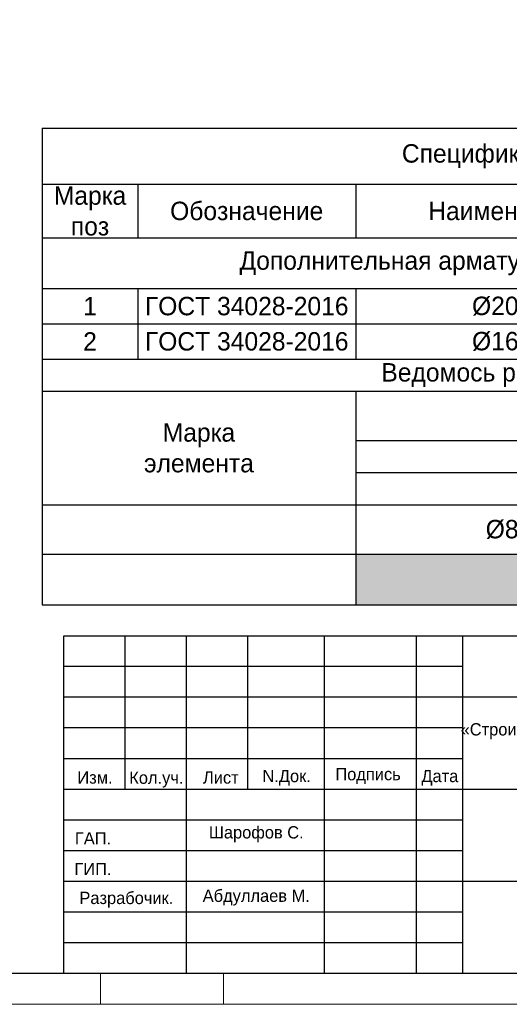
# Model space of a CAD drawing. Header units: millimetres. Extents: x -33345 to 4712671, y -3392 to 121473.
# Tile 86 of 256: x 575171 to 583146, y 44501 to 60536. Entities that reach past the tile are written whole.
import ezdxf

# ---------------------------------------------------------------- set-up
doc = ezdxf.new("R2010")
doc.units = ezdxf.units.MM
for name, color, linetype, lineweight in [('Lina', 7, 'Continuous', 20), ('КЖ Текст', 250, 'Continuous', 15), ('Текст', 7, 'Continuous', 20)]:
    doc.layers.add(name, color=color, linetype=linetype, lineweight=lineweight)
doc.styles.add('ISO', font='isocpeui.ttf')
doc.styles.get("Standard").update_dxf_attribs({"font": 'arial.ttf'})
doc.styles.add('X-U-RW-01$0$StyleROMANS', font='GOTHIC.TTF')

# ---------------------------------------------------------------- blocks, each defined once
blk = doc.blocks.new('awe4tD')
at = {"layer": 'Lina', "ltscale": 10}
for points in [[(-44239015, 22734378), (-44314815, 22734378), (-44314815, 22776378), (-44239015, 22776378)], [(-44255415, 22734378), (-44257415, 22734378), (-44257415, 22734878), (-44255415, 22734878)]]:
    blk.add_lwpolyline(points, close=True, dxfattribs=at)
at = {"layer": 'Lina', "lineweight": 30, "ltscale": 10}
blk.add_lwpolyline([(-44239515, 22734878), (-44312815, 22734878), (-44312815, 22775878), (-44239515, 22775878)], close=True, dxfattribs=at)
blk = doc.blocks.new('medgor')
at = {"ltscale": 25}
for p, q in [((-44011134, 22929075), (-44011134, 22934575)), ((-44010134, 22932075), (-44010134, 22934575)), ((-44009134, 22929075), (-44009134, 22934575)), ((-44008134, 22932075), (-44008134, 22934575)), ((-44006889, 22929075), (-44006889, 22934575)), ((-44005389, 22929075), (-44005389, 22934575)), ((-44004634, 22929075), (-44004634, 22934575)), ((-44004634, 22934075), (-44011134, 22934075)), ((-43992634, 22933575), (-44011134, 22933575)), ((-44004634, 22933075), (-44011134, 22933075)), ((-44004634, 22932575), (-44011134, 22932575)), ((-43992634, 22932075), (-44011134, 22932075)), ((-44004634, 22931575), (-44011134, 22931575)), ((-44004634, 22931075), (-44011134, 22931075)), ((-43992634, 22930575), (-44011134, 22930575)), ((-44004634, 22930075), (-44011134, 22930075)), ((-44004634, 22929575), (-44011134, 22929575))]:
    blk.add_line(p, q, dxfattribs=at)
blk.add_lwpolyline([(-44011134, 22934575), (-43992634, 22934575), (-43992634, 22929075), (-44011134, 22929075)], close=True, dxfattribs=at)
at = {"layer": 'Текст', "char_height": 200, "attachment_point": 8, "style": 'X-U-RW-01$0$StyleROMANS'}
for s, insert, width in [('\\pxqc;«Строительство 5-этажного административного здания Управления Департамента по борьбе с экономическими преступлениями города Ташкента»', (-43998711, 22932559), 11910.39), ('Изм.', (-44010625, 22932165), 748.42), ('Кол.уч.', (-44009625, 22932105), 748.42), ('Лист', (-44008575, 22932165), 748.42), ('N.Док.', (-44007503, 22932135), 748.42), ('Подпись', (-44006177, 22932165), 748.42), ('Дата', (-44005008, 22932135), 748.42), ('Шарофов С.', (-44007998, 22931215), 2029.72), ('ГАП.', (-44010657, 22931178), 748.42), ('ГИП.', (-44010657, 22930678), 748.42), ('Разрабочик.', (-44010114, 22930147), 748.42), ('Абдуллаев М.', (-44007998, 22930183), 2180.46)]:
    blk.add_mtext(s, dxfattribs=dict(at, insert=insert, width=width))
blk = doc.blocks.new('*T1903')
at = {"color": 0, "linetype": 'ByBlock', "lineweight": -2, "transparency": 16777216}
for p, q in [((0, 0), (18500, 0)), ((0, 0), (0, -7763)), ((18500, 0), (18500, -7763)), ((0, -909), (18500, -909)), ((1557, -909), (1557, -1786)), ((5106, -909), (5106, -1786)), ((10256, -909), (10256, -1786)), ((12937, -909), (12937, -3759)), ((14479, -909), (14479, -3759)), ((16294, -909), (16294, -3759)), ((0, -1786), (18500, -1786)), ((0, -2612), (18500, -2612)), ((1557, -2612), (1557, -3759)), ((5106, -2612), (5106, -3759)), ((10256, -2612), (10256, -3759)), ((0, -3185), (18500, -3185)), ((0, -3759), (18500, -3759)), ((0, -4282), (18500, -4282)), ((5106, -4282), (5106, -7763)), ((5106, -5085), (18500, -5085)), ((16294, -5085), (16294, -7763)), ((5106, -5608), (16294, -5608)), ((0, -6131), (16294, -6131)), ((10256, -6131), (10256, -7763)), ((12937, -6131), (12937, -7763)), ((14479, -6131), (14479, -7763)), ((0, -6937), (18500, -6937)), ((0, -7763), (18500, -7763))]:
    blk.add_line(p, q, dxfattribs=at)
at = {"color": 9, "true_color": 0xc7c8ca, "transparency": 16777216}
for points in [[(14479, -1786), (14479, -2612), (16294, -1786), (16294, -2612)], [(16294, -1786), (16294, -2612), (18500, -1786), (18500, -2612)], [(14479, -2612), (14479, -3185), (16294, -2612), (16294, -3185)], [(16294, -2612), (16294, -3185), (18500, -2612), (18500, -3185)], [(14479, -3185), (14479, -3759), (16294, -3185), (16294, -3759)], [(16294, -3185), (16294, -3759), (18500, -3185), (18500, -3759)], [(5106, -6937), (5106, -7763), (10256, -6937), (10256, -7763)], [(10256, -6937), (10256, -7763), (12937, -6937), (12937, -7763)], [(12937, -6937), (12937, -7763), (14479, -6937), (14479, -7763)], [(14479, -6937), (14479, -7763), (16294, -6937), (16294, -7763)], [(16294, -6937), (16294, -7763), (18500, -6937), (18500, -7763)]]:
    blk.add_solid(points, dxfattribs=at)
at = {"color": 0, "lineweight": 25, "transparency": 16777216, "char_height": 300, "attachment_point": 5, "style": 'X-U-RW-01$0$StyleROMANS'}
for s, insert, width in [('Спецификация материалов на ФП-1', (9250, -455), 18497), ('Марка поз', (779, -1348), 1554.22), ('L элемента, м', (11596, -1348), 2678.11), ('Кол-   во', (13708, -1348), 1539.62), ('Масса   ед, кг', (15387, -1348), 1811.84), ('Обозначение', (3331, -1348), 3545.39), ('Наименование', (7681, -1348), 5146.91), ('Примеч.', (17397, -1348), 2202.92), ('{\\C230;Дополнительная арматура нижней }', (6468, -2199), 12933.63), ('{\\C230;1}', (13708, -2199), 1539.62), ('{\\C230;1506.4000}', (15387, -2199), 1811.84), ('{\\C230;1506.4000}', (17397, -2199), 2202.92), ('{\\C5;1}', (779, -2898), 1554.22), ('{\\C5;ГОСТ 34028-2016}', (3331, -2898), 3545.39), ('{\\C5;%%C20АIII}', (7681, -2898), 5146.91), ('{\\C5;2000}', (11596, -2898), 2678.11), ('{\\C5;155}', (13708, -2898), 1539.62), ('{\\C5;7.7}', (15387, -2898), 1811.84), ('{\\C5;1193.5}', (17397, -2898), 2202.92), ('{\\C5;2}', (779, -3472), 1554.22), ('{\\C5;ГОСТ 34028-2016}', (3331, -3472), 3545.39), ('{\\C5;%%C16АIII}', (7681, -3472), 5146.91), ('{\\C5;1500}', (11596, -3472), 2678.11), ('{\\C5;70}', (13708, -3472), 1539.62), ('{\\C5;4.5}', (15387, -3472), 1811.84), ('{\\C5;312.9}', (17397, -3472), 2202.92), ('\\A1;Ведомось расхода стали на элемент, кг', (9250, -4020), 18497), ('\\A1;Изделия арматурные', (11803, -4683), 13391.39), ('Марка \\Pэлемента', (2553, -5206), 5102.61), ('\\A1; Арматура класса  А-III', (10700, -5346), 11185.47), ('{\\C5;ГОСТ 34028-2016}', (10700, -5870), 11185.47), ('Всего', (17397, -6011), 2202.92), ('%%C8АI', (7681, -6534), 5146.91), ('%%C12 АIII', (11596, -6534), 2678.11), ('%%C16 АIII', (13708, -6534), 1539.62), ('%%C20АIII', (15387, -6534), 1811.84), ('312.9000', (13708, -7350), 1539.62), ('1506.4', (17397, -7350), 2202.92)]:
    blk.add_mtext(s, dxfattribs=dict(at, insert=insert, width=width))
at = {"color": 0, "lineweight": 25, "transparency": 16777216, "insert": (15387, -7350), "char_height": 300, "width": 1811.84, "attachment_point": 5}
blk.add_mtext('{\\fCentury Gothic|b0|i0|c204|p34;1193.5000}', dxfattribs=at)

msp = doc.modelspace()

# ---------------------------------------------------------------- block references
for name, p in [('awe4tD', (44833903.28, -22689876.566)), ('*T1903', (575537.788, 58767.987)), ('medgor', (44587022.514, -22884073.497))]:
    msp.add_blockref(name, p)

# ---------------------------------------------------------------- texts
at = {"attachment_point": 1, "style": 'ISO'}
for s, insert, char_height, width in [('\\pi4343.31532;{\\LА-А\\P\\pi0;Армирование приямка. M 1:20}', (351439.431, 62275.551), 500, 9875.6458), ('\\pi2734.5;{\\H1.33333x;Примечание:\\H1.25003x; \\P\\pi0;}1. Данный лист читать совместно с листом {\\C1;КР-3.\\P}2. Бетонирование допускается после установки всех выпускаемых стержней в вертикальные конструкции.', (328516.802, 47688.501), 300, 15750.75644)]:
    msp.add_mtext(s, dxfattribs=dict(at, insert=insert, char_height=char_height, width=width))
at = {"layer": 'КЖ Текст', "color": 0, "insert": (514416.149, 69272.497), "char_height": 350, "width": 7453.30724, "attachment_point": 5, "style": 'X-U-RW-01$0$StyleROMANS'}
msp.add_mtext('\\pi-687.015,l700,t700;1.^IДанный лист читать совместно с л. \\P2.^IВязку поперечных стержней (хомутов) во всех пересечениях с рабочей арматурой проводить отожжённой стальной проволокой диаметром 0.8-1.2мм. \\P3.^IКонцы поперечных стержней (хомутов) заводить в тело бетона на длину не менее 50мм.\\P4.^IКонцы продольных стержней заанкеровать в торцевые колонны на длину 40d (d-длина арматурного стержня).\\P5.^IМарка стали для арматуры АIII и АI должно быть 25Г2С или 35ГС по ГОСТ 14098-91\\P{\\A1;\\C256;6.^IПосле распалубливания боковые и верхние поверхности фундамента, соприкасающиеся с грунтом, обклеить полиизолом выступающими снизу фундамента. }', dxfattribs=at)

doc.saveas('drawing.dxf')
